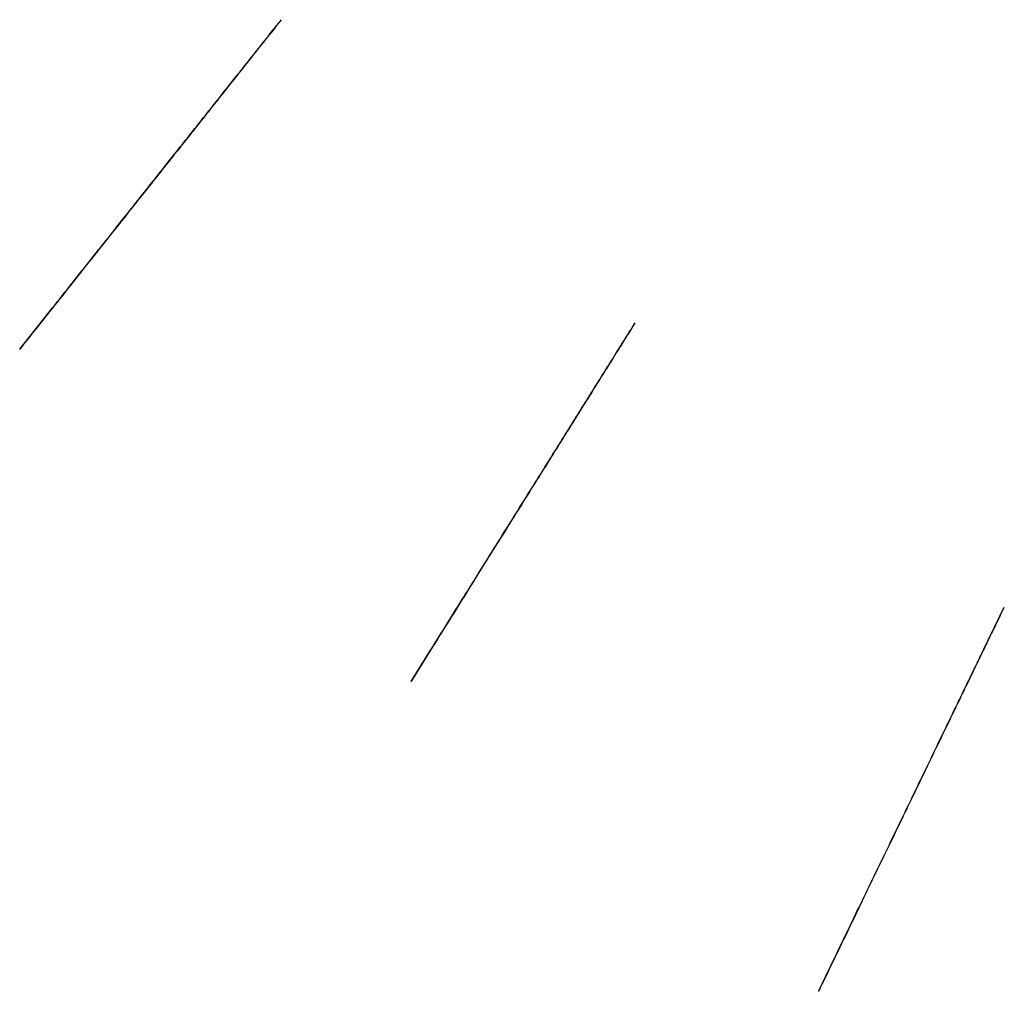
# Model space of a CAD drawing. Header units: millimetres. Extents: x -10999 to 11001, y -4500 to 4500.
# Tile 5 of 256: x -9504 to -9035, y -3656 to -3193. Entities that reach past the tile are written whole.
import ezdxf

# ---------------------------------------------------------------- set-up
doc = ezdxf.new("R2010")
doc.units = ezdxf.units.MM
doc.header["$MEASUREMENT"] = 0
doc.layers.add('Tabletop', color=7, linetype='Continuous', true_color=0xd6d6d6)

msp = doc.modelspace()

# ---------------------------------------------------------------- linework, layer by layer
at = {"layer": 'Tabletop'}
for points, weights in [([(-9503.55, -3350.17, 7374.06), (-9436.35, -3265.53, 7266.2), (-9378.95, -3193.24, 7174.06)], [0.85418479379, 0.927092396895, 1]), ([(-9503.48, -3350.23, 7374.06), (-9436.28, -3265.6, 7266.2), (-9378.88, -3193.3, 7174.06)], [0.854185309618, 0.927092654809, 1]), ([(-9317.2, -3508.36, 7374.06), (-9259.68, -3416.31, 7266.31), (-9210.44, -3337.5, 7174.06)], [0.85608017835, 0.928040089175, 1]), ([(-9317.13, -3508.42, 7374.06), (-9259.61, -3416.36, 7266.31), (-9210.38, -3337.55, 7174.06)], [0.856081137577, 0.928040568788, 1]), ([(-9503.55, -3350.17, 7474.06), (-9503.55, -3350.17, 7424.06), (-9503.55, -3350.17, 7374.06)], [0.854184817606, 0.854184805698, 0.85418479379]), ([(-9503.48, -3350.23, 7474.06), (-9503.48, -3350.23, 7424.06), (-9503.48, -3350.23, 7374.06)], [0.854185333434, 0.854185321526, 0.854185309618]), ([(-9123.12, -3655.78, 7374.06), (-9075.57, -3557.4, 7266.49), (-9034.72, -3472.88, 7174.06)], [0.859239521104, 0.929619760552, 1]), ([(-9123.05, -3655.83, 7374.06), (-9075.51, -3557.45, 7266.49), (-9034.65, -3472.92, 7174.06)], [0.859240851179, 0.92962042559, 1]), ([(-9317.2, -3508.36, 7474.06), (-9317.2, -3508.36, 7424.06), (-9317.2, -3508.36, 7374.06)], [0.856080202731, 0.856080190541, 0.85608017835]), ([(-9317.13, -3508.42, 7474.06), (-9317.13, -3508.42, 7424.06), (-9317.13, -3508.42, 7374.06)], [0.856081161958, 0.856081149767, 0.856081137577]), ([(-9123.12, -3655.78, 7474.06), (-9123.12, -3655.78, 7424.06), (-9123.12, -3655.78, 7374.06)], [0.859239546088, 0.859239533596, 0.859239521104]), ([(-9123.05, -3655.83, 7474.06), (-9123.05, -3655.83, 7424.06), (-9123.05, -3655.83, 7374.06)], [0.859240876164, 0.859240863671, 0.859240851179])]:
    msp.add_rational_spline(points, weights, degree=2, dxfattribs=at)

doc.saveas('drawing.dxf')
